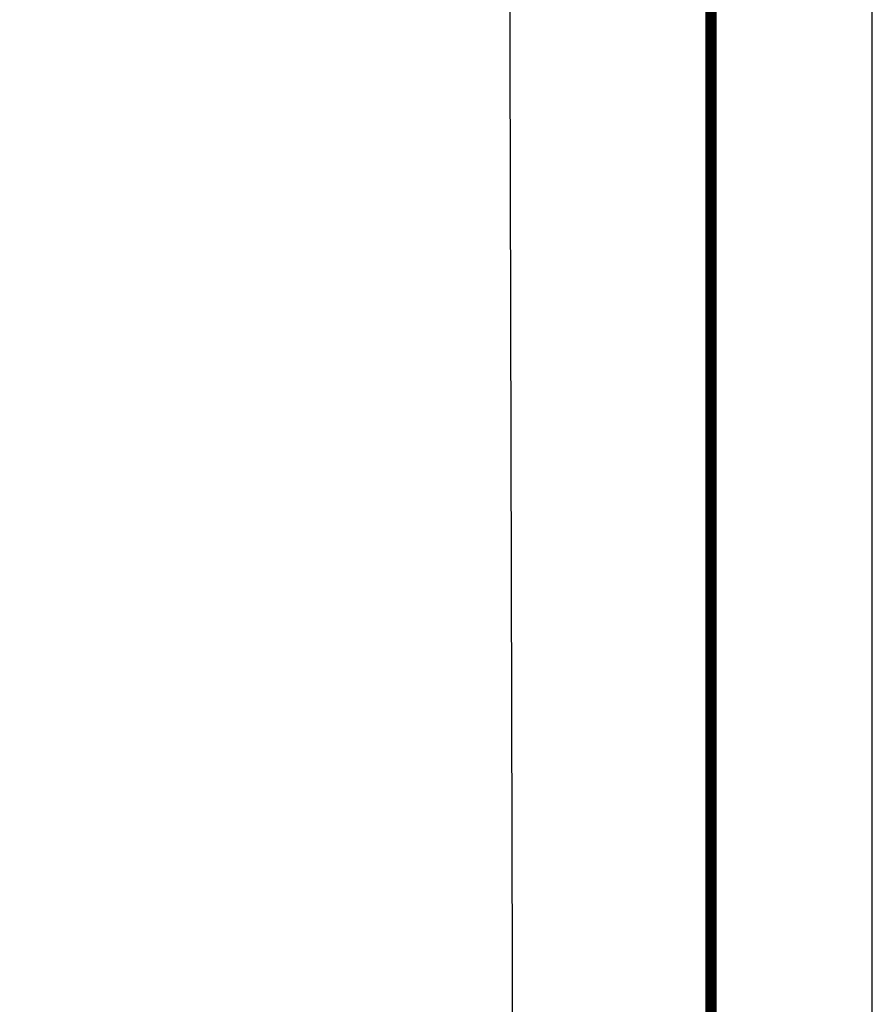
# Model space of a CAD drawing. Extents: x 0 to 1135, y 0 to 420.
# Tile 79 of 80: x 1109 to 1135, y 201 to 232. Entities that reach past the tile are written whole.
import ezdxf

# ---------------------------------------------------------------- set-up
doc = ezdxf.new("R2010")
doc.units = 0
doc.header["$LTSCALE"] = 2
doc.header["$MEASUREMENT"] = 0
doc.linetypes.add('AUSGEZOGEN', pattern=[0])
for name, color, linetype in [('LEGENDE', 7, 'AUSGEZOGEN'), ('MULDE', 8, 'AUSGEZOGEN'), ('RAHMEN', 250, 'AUSGEZOGEN')]:
    doc.layers.add(name, color=color, linetype=linetype)

msp = doc.modelspace()

# ---------------------------------------------------------------- linework, layer by layer
at = {"layer": 'LEGENDE'}
msp.add_lwpolyline([(1030.061, 117.083), (1124.072, 117.324), (1123.635, 287.473), (1029.624, 287.231)], close=True, dxfattribs=at)
at = {"layer": 'MULDE'}
msp.add_lwpolyline([(402.166, 240.739, 0.000005), (413.432, 240.736, 0.000006), (421.553, 240.734, 0), (450.359, 240.727, 0.000007), (451.858, 240.727), (463.169, 240.725, 0.000006), (493.058, 240.719, 0.000025), (500.112, 240.719, 0.000589), (500.474, 240.719, 0.000017), (513.159, 240.748, 0.001441), (540.28, 240.89, -0.004051), (549.925, 240.89, -0.002327), (552.304, 240.86, 0.000509), (563.184, 240.682, 0.000608), (574.057, 240.528, 0.011247), (574.645, 240.534, 0.026637), (574.657, 240.535, 0.000678), (575.137, 240.602, 0.037681), (577.069, 241.027, 0.034266), (579.104, 241.795)], format="xyb", dxfattribs=at)
at = {"layer": 'RAHMEN'}
msp.add_line((1135, 0), (1135, 420), dxfattribs=at)
at = {"layer": 'RAHMEN', "const_width": 0.35}
msp.add_lwpolyline([(25, 5), (1130, 5), (1130, 415), (25, 415), (25, 5)], dxfattribs=at)

doc.saveas('drawing.dxf')
